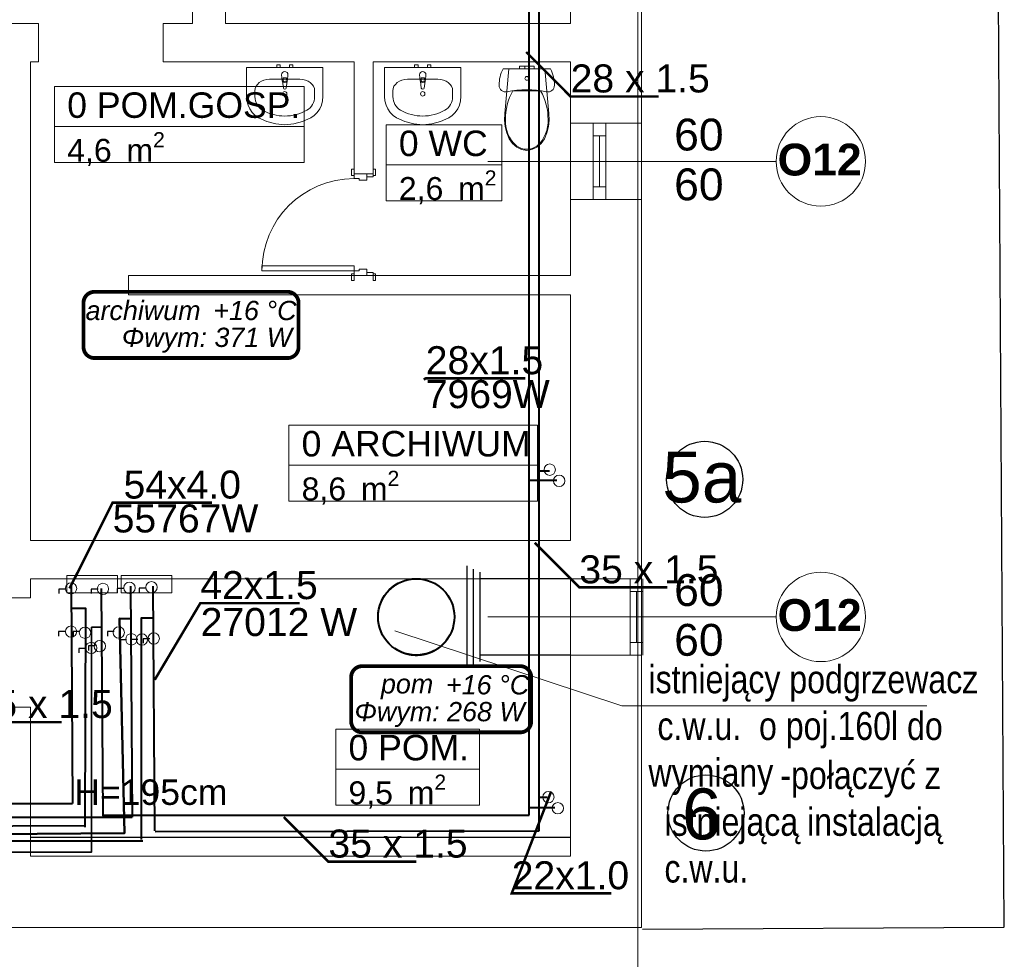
# Model space of a CAD drawing. Header units: millimetres. Extents: x 2801 to 11405, y 932 to 4606.
# Tile 5 of 8: x 6205 to 6979, y 1785 to 2523. Entities that reach past the tile are written whole.
import ezdxf
from ezdxf.lldxf.tags import DXFTag

# ---------------------------------------------------------------- set-up
doc = ezdxf.new("R2010")
doc.units = ezdxf.units.MM
doc.linetypes.add('ACAD_ISO05W100', pattern=[33, 24, -3, 0, -3, 0, -3])
for name, color, linetype in [('2D - Ogólne', 7, 'Continuous'), ('Elementy modelu - Strefy', 7, 'Continuous'), ('IS_Text_Konstrukcji', 7, 'Continuous'), ('Konstrukcja - Ściany zew', 7, 'Continuous'), ('Opisy - Teksty', 7, 'Continuous'), ('Wnętrze - Umeblowanie', 7, 'Continuous')]:
    doc.layers.add(name, color=color, linetype=linetype)
doc.layers.add('ciepła woda', color=1, linetype='ACAD_ISO05W100', lineweight=40)
for name, color, linetype, true_color in [('IS_Grafika', 7, 'SOLID', 0x000000), ('IS_Opisy_działek_Therm', 7, 'SOLID', 0x000000), ('IS_Powrót', 5, 'DASH', 0x0000ff), ('IS_Rozdzielacze_Powrót', 5, 'DASH', 0x0000ff), ('IS_Rozdzielacze_Zasilanie', 1, 'SOLID', 0xff0000), ('IS_Zasilanie', 1, 'SOLID', 0xff0000)]:
    doc.layers.add(name, color=color, linetype=linetype, true_color=true_color)
doc.styles.get("Standard").update_dxf_attribs({"font": 'arial.ttf'})
doc.styles.add('STYL_AUTOMATYCZNY_1', font='arial.ttf')
doc.styles.add('STYL_AUTOMATYCZNY_2', font='arialbd.ttf')
tags = doc.linetypes.add('DASH', pattern=[15, 10, -5]).pattern_tags.tags
tags[6:7] = [DXFTag(74, 4), DXFTag(75, 0), DXFTag(340, '0'), DXFTag(46, 0.0), DXFTag(50, 0.0), DXFTag(44, 0.0), DXFTag(45, 0.0)]
tags[4:5] = [DXFTag(74, 4), DXFTag(75, 0), DXFTag(340, '0'), DXFTag(46, 0.0), DXFTag(50, 0.0), DXFTag(44, 0.0), DXFTag(45, 0.0)]
tags = doc.linetypes.add('SOLID', pattern=[10, 10, 0]).pattern_tags.tags
tags[6:7] = [DXFTag(74, 4), DXFTag(75, 0), DXFTag(340, '0'), DXFTag(46, 0.0), DXFTag(50, 0.0), DXFTag(44, 0.0), DXFTag(45, 0.0)]
tags[4:5] = [DXFTag(74, 4), DXFTag(75, 0), DXFTag(340, '0'), DXFTag(46, 0.0), DXFTag(50, 0.0), DXFTag(44, 0.0), DXFTag(45, 0.0)]
doc.dimstyles.get("Standard").update_dxf_attribs({"dimtxt": 0.18, "dimasz": 0.18, "dimexe": 0.18, "dimexo": 0.0625, "dimgap": 0.09, "dimtad": 0, "dimtih": 1, "dimtoh": 1, "dimdec": 4, "dimzin": 0, "dimdsep": 46, "dimtxsty": 'Standard', "dimcen": 0.09, "dimadec": 0, "dimazin": 0, "dimtfac": 1, "dimtdec": 4, "dimtofl": 0, "dimtmove": 0, "dimatfit": 3, "dimfxl": 1, "dimtolj": 1, "dimtzin": 0, "dimarcsym": 0})

# ---------------------------------------------------------------- blocks, each defined once
blk = doc.blocks.new('*D8')
at = {"color": 0, "lineweight": -2, "transparency": 16777216}
for p, q in [((6679.81, 4206.42), (6964.04, 4208.15)), ((6963.86, 4207.97), (6971.14, 3009.64)), ((6978.42, 1810.96), (6971.14, 3009.28)), ((6694.37, 1809.05), (6978.6, 1810.78))]:
    blk.add_line(p, q, dxfattribs=at)
at = {"color": 0, "transparency": 16777216}
for points in [[(6963.89, 4207.97), (6963.83, 4207.97), (6963.86, 4208.15)], [(6978.45, 1810.96), (6978.39, 1810.95), (6978.42, 1810.78)]]:
    blk.add_solid(points, dxfattribs=at)
at = {"layer": 'Defpoints', "color": 0, "transparency": 16777216}
for p in [(6679.75, 4206.42), (6978.42, 1810.78), (6694.31, 1809.05)]:
    blk.add_point(p, dxfattribs=at)
at = {"color": 0, "lineweight": 0, "transparency": 16777216, "insert": (6971.14, 3009.46), "char_height": 0.18, "attachment_point": 5}
blk.add_mtext('\\A1;2397.4171', dxfattribs=at)

msp = doc.modelspace()

# ---------------------------------------------------------------- linework, layer by layer
at = {"lineweight": 0}
for p, q in [((6499.64161, 2043.34267), (6678.06127, 1984.61937)), ((6678.21662, 1984.49498), (6917.8023, 1984.49498))]:
    msp.add_line(p, q, dxfattribs=at)
for points in [[(6242.02159, 2086.82069), (6281.82406, 2086.82069), (6281.82406, 2073.16936), (6242.02159, 2073.16936)], [(6284.5555, 2086.82069), (6324.35797, 2086.82069), (6324.35797, 2073.16936), (6284.5555, 2073.16936)]]:
    msp.add_lwpolyline(points, close=True, dxfattribs=at)
for centre in [(6621.41738, 2170.00174), (6628.78736, 2161.22868), (6245.24743, 2076.79638), (6291.14197, 2077.22884), (6308.46083, 2077.6613), (6270.35966, 2076.36392), (6245.24743, 2042.85433), (6256.22435, 2041.98386), (6282.70766, 2042.15796), (6267.89797, 2031.36606), (6292.63857, 2036.76201), (6301.0021, 2036.58791), (6310.23632, 2037.45838), (6261.10248, 2029.97355), (6620.37841, 1912.85104), (6627.7484, 1904.07797)]:
    msp.add_circle(centre, 4.45926, dxfattribs=at)
at = {"layer": '2D - Ogólne', "color": 7, "linetype": 'Continuous', "lineweight": 15}
for p, q in [((6799.291, 2412.10646), (6572.80037, 2412.10646)), ((6799.291, 2054.39268), (6572.80037, 2054.39268))]:
    msp.add_line(p, q, dxfattribs=at)
at = {"layer": '2D - Ogólne', "color": 7, "linetype": 'Continuous', "lineweight": 25}
for p, q in [((6556.61561, 2014.39268), (6556.61561, 2094.39268)), ((6561.61561, 2016.89268), (6561.61561, 2091.89268)), ((6566.61561, 2019.39268), (6566.61561, 2089.39268)), ((6637.61561, 2084.39268), (6566.61561, 2084.39268)), ((6637.61561, 2024.39268), (6566.61561, 2024.39268)), ((6213.51871, 1881.39268), (6637.61561, 1881.39268))]:
    msp.add_line(p, q, dxfattribs=at)
at = {"layer": '2D - Ogólne', "color": 7, "linetype": 'Continuous', "lineweight": 15}
for centre in [(6834.42053, 2412.10646), (6834.42053, 2054.39268)]:
    msp.add_circle(centre, 35.12953, dxfattribs=at)
at = {"layer": '2D - Ogólne', "color": 1, "linetype": 'Continuous', "lineweight": 40}
msp.add_circle((6516.49078, 2054.39268), 30, dxfattribs=at)
at = {"layer": 'ciepła woda', "ltscale": 10, "const_width": 1}
msp.add_lwpolyline([(6486.62422, 2054.02222), (6486.64597, 2052.8801), (6486.71118, 2051.73964), (6486.81977, 2050.60248), (6486.97156, 2049.47029), (6487.16636, 2048.34469), (6487.40386, 2047.22732), (6487.68373, 2046.11981), (6488.00556, 2045.02375), (6488.36889, 2043.94074), (6488.77318, 2042.87235), (6489.21785, 2041.82013), (6489.70226, 2040.78559), (6490.22571, 2039.77025), (6490.78743, 2038.77557), (6491.38661, 2037.803), (6492.02238, 2036.85395), (6492.69383, 2035.92978), (6493.39997, 2035.03185), (6494.13978, 2034.16145), (6494.9122, 2033.31985), (6495.71609, 2032.50827), (6496.5503, 2031.72788), (6497.41361, 2030.97981), (6498.30478, 2030.26516), (6499.22251, 2029.58495), (6500.16547, 2028.94017), (6501.13229, 2028.33175), (6502.12158, 2027.76059), (6503.13189, 2027.2275), (6504.16176, 2026.73327), (6505.20971, 2026.27859), (6506.2742, 2025.86415), (6507.3537, 2025.49053), (6508.44665, 2025.15828), (6509.55145, 2024.86788), (6510.6665, 2024.61975), (6511.79019, 2024.41425), (6512.92089, 2024.25168), (6514.05696, 2024.13227), (6515.19676, 2024.0562), (6516.33862, 2024.02358), (6517.4809, 2024.03446), (6518.62193, 2024.08881), (6519.76007, 2024.18657), (6520.89366, 2024.32758), (6522.02106, 2024.51165), (6523.14063, 2024.73851), (6524.25076, 2025.00782), (6525.34983, 2025.3192), (6526.43625, 2025.6722), (6527.50844, 2026.0663), (6528.56485, 2026.50094), (6529.60395, 2026.97548), (6530.62423, 2027.48924), (6531.62421, 2028.04146), (6532.60244, 2028.63136), (6533.55751, 2029.25807), (6534.48802, 2029.92068), (6535.39263, 2030.61824), (6536.27003, 2031.34974), (6537.11895, 2032.1141), (6537.93815, 2032.91024), (6538.72645, 2033.73698), (6539.4827, 2034.59313), (6540.2058, 2035.47746), (6540.89472, 2036.38867), (6541.54845, 2037.32545), (6542.16604, 2038.28643), (6542.74659, 2039.27024), (6543.28927, 2040.27543), (6543.79329, 2041.30055), (6544.25792, 2042.34412), (6544.68248, 2043.40462), (6545.06636, 2044.48052), (6545.409, 2045.57025), (6545.7099, 2046.67223), (6545.96864, 2047.78487), (6546.18483, 2048.90656), (6546.35815, 2050.03566), (6546.48837, 2051.17054), (6546.57528, 2052.30956), (6546.61877, 2053.45106), (6546.61877, 2054.59339), (6546.57528, 2055.73489), (6546.48837, 2056.87391), (6546.35815, 2058.00879), (6546.18483, 2059.13789), (6545.96864, 2060.25958), (6545.7099, 2061.37222), (6545.409, 2062.4742), (6545.06636, 2063.56393), (6544.68248, 2064.63983), (6544.25792, 2065.70033), (6543.79329, 2066.7439), (6543.28927, 2067.76902), (6542.74659, 2068.77421), (6542.16604, 2069.75802), (6541.54845, 2070.719), (6540.89472, 2071.65578), (6540.2058, 2072.56699), (6539.4827, 2073.45132), (6538.72645, 2074.30747), (6537.93815, 2075.13421), (6537.11895, 2075.93035), (6536.27003, 2076.69471), (6535.39263, 2077.42621), (6534.48802, 2078.12377), (6533.55751, 2078.78638), (6532.60244, 2079.41309), (6531.62421, 2080.00299), (6530.62423, 2080.55521), (6529.60395, 2081.06897), (6528.56485, 2081.54351), (6527.50844, 2081.97815), (6526.43625, 2082.37225), (6525.34983, 2082.72525), (6524.25076, 2083.03663), (6523.14063, 2083.30594), (6522.02106, 2083.5328), (6520.89366, 2083.71687), (6519.76007, 2083.85788), (6518.62193, 2083.95564), (6517.4809, 2084.00999), (6516.33862, 2084.02087), (6515.19676, 2083.98825), (6514.05696, 2083.91218), (6512.92089, 2083.79277), (6511.79019, 2083.6302), (6510.6665, 2083.4247), (6509.55145, 2083.17657), (6508.44665, 2082.88617), (6507.3537, 2082.55392), (6506.2742, 2082.1803), (6505.20971, 2081.76586), (6504.16176, 2081.31118), (6503.13189, 2080.81695), (6502.12158, 2080.28386), (6501.13229, 2079.7127), (6500.16547, 2079.10428), (6499.22251, 2078.4595), (6498.30478, 2077.77929), (6497.41361, 2077.06464), (6496.5503, 2076.31657), (6495.71609, 2075.53618), (6494.9122, 2074.7246), (6494.13978, 2073.883), (6493.39997, 2073.0126), (6492.69383, 2072.11467), (6492.02238, 2071.1905), (6491.38661, 2070.24145), (6490.78743, 2069.26888), (6490.22571, 2068.2742), (6489.70226, 2067.25886), (6489.21785, 2066.22432), (6488.77318, 2065.1721), (6488.36889, 2064.10371), (6488.00556, 2063.0207), (6487.68373, 2061.92464), (6487.40386, 2060.81713), (6487.16636, 2059.69976), (6486.97156, 2058.57416), (6486.81977, 2057.44197), (6486.71118, 2056.30481), (6486.64597, 2055.16435), (6486.62422, 2054.02222)], dxfattribs=at)
at = {"layer": 'Elementy modelu - Strefy', "color": 7, "linetype": 'Continuous', "lineweight": 13}
for p, q in [((6232.2456, 2470.86517), (6428.5626, 2470.86517)), ((6232.2456, 2439.43657), (6232.2456, 2470.86517)), ((6428.5626, 2470.86517), (6428.5626, 2439.43657)), ((6428.5626, 2439.43657), (6232.2456, 2439.43657)), ((6232.2456, 2439.43657), (6428.5626, 2439.43657)), ((6232.2456, 2411.15077), (6232.2456, 2439.43657)), ((6428.5626, 2439.43657), (6428.5626, 2411.15077)), ((6492.84702, 2440.854), (6583.64662, 2440.854)), ((6492.84702, 2409.4254), (6492.84702, 2440.854)), ((6583.64662, 2440.854), (6583.64662, 2409.4254)), ((6428.5626, 2411.15077), (6232.2456, 2411.15077)), ((6583.64662, 2409.4254), (6492.84702, 2409.4254)), ((6492.84702, 2409.4254), (6583.64662, 2409.4254)), ((6492.84702, 2381.1396), (6492.84702, 2409.4254)), ((6583.64662, 2409.4254), (6583.64662, 2381.1396)), ((6583.64662, 2381.1396), (6492.84702, 2381.1396)), ((6416.44144, 2204.94801), (6611.68744, 2204.94801)), ((6416.44144, 2173.51941), (6416.44144, 2204.94801)), ((6611.68744, 2204.94801), (6611.68744, 2173.51941)), ((6611.68744, 2173.51941), (6416.44144, 2173.51941)), ((6416.44144, 2173.51941), (6611.68744, 2173.51941)), ((6416.44144, 2145.23361), (6416.44144, 2173.51941)), ((6611.68744, 2173.51941), (6611.68744, 2145.23361)), ((6611.68744, 2145.23361), (6416.44144, 2145.23361)), ((6453.27078, 1966.29144), (6566.24408, 1966.29144)), ((6453.27078, 1934.86284), (6453.27078, 1966.29144)), ((6566.24408, 1966.29144), (6566.24408, 1934.86284)), ((6566.24408, 1934.86284), (6453.27078, 1934.86284)), ((6453.27078, 1934.86284), (6566.24408, 1934.86284)), ((6453.27078, 1906.57704), (6453.27078, 1934.86284)), ((6566.24408, 1934.86284), (6566.24408, 1906.57704)), ((6566.24408, 1906.57704), (6453.27078, 1906.57704))]:
    msp.add_line(p, q, dxfattribs=at)
at = {"layer": 'IS_Grafika'}
for centre in [(6743.15862, 2162.40124), (6744.17525, 1900.37491)]:
    msp.add_circle(centre, 29.88934, dxfattribs=at)
at = {"layer": 'IS_Opisy_działek_Therm', "ltscale": 10, "const_width": 2}
for points in [[(6602.83845, 2498.05131), (6637.83845, 2463.05131), (6706.98845, 2463.05131)], [(6522.40881, 2240.75879), (6524.00742, 2241.77336), (6602.15742, 2241.77336)], [(6244.0909, 2076.69222), (6277.97332, 2144.13834), (6356.12332, 2144.13834)], [(6609.66852, 2112.54114), (6644.66852, 2077.54114), (6713.81852, 2077.54114)], [(6311.01473, 2004.97097), (6346.82571, 2065.14799), (6424.97571, 2065.14799)], [(6192.81652, 1891.67552), (6168.70984, 1971.75156), (6237.85984, 1971.75156)], [(6622.49684, 1917.28239), (6591.5491, 1837.28364), (6669.6991, 1837.28364)], [(6412.49424, 1897.1835), (6447.49424, 1862.1835), (6516.64424, 1862.1835)]]:
    msp.add_lwpolyline(points, dxfattribs=at)
at = {"layer": 'IS_Powrót', "lineweight": 40, "ltscale": 10}
for p, q in [((6245.41197, 2079.271), (6246.40639, 1907.77822)), ((6268.8105, 2076.74261), (6270.28437, 1898.05192)), ((5760.88141, 1907.74852), (6246.40639, 1907.77822))]:
    msp.add_line(p, q, dxfattribs=at)
at = {"layer": 'IS_Powrót', "lineweight": 40}
for points in [[(5747.50929, 2483.68652), (5745.09561, 1888.18843), (6256.44872, 1890.44635)], [(6245.66451, 2061.22312), (6256.51578, 2061.13407), (6256.20543, 1889.31739)]]:
    msp.add_lwpolyline(points, dxfattribs=at)
at = {"layer": 'IS_Powrót', "lineweight": 35}
msp.add_lwpolyline([(6269.01173, 2046.21936), (6261.45113, 2046.27302), (6261.45113, 1869.69561), (5743.70242, 1869.69561)], dxfattribs=at)
at = {"layer": 'IS_Rozdzielacze_Powrót', "lineweight": 40, "ltscale": 10}
for p, q in [((6605.26902, 1898.77537), (6605.26902, 3883.42567)), ((6626.93532, 2161.62567), (6605.43532, 2161.62567)), ((6625.28532, 1904.42567), (6605.63532, 1904.42567)), ((6270.07564, 1898.75487), (6605.26902, 1898.77537))]:
    msp.add_line(p, q, dxfattribs=at)
at = {"layer": 'IS_Rozdzielacze_Zasilanie', "lineweight": 40}
for p, q in [((6613.01902, 1886.32368), (6613.01902, 3890.47567)), ((6621.33532, 2168.82567), (6612.98532, 2168.82567)), ((6291.96246, 2078.41725), (6293.2317, 1897.09262)), ((6309.50813, 2078.41725), (6310.79125, 1886.44017)), ((6619.38532, 1912.47567), (6613.48532, 1912.47567)), ((5752.38456, 1897.06273), (6293.2317, 1897.09262)), ((6311.35788, 1885.93635), (6613.01902, 1886.37575))]:
    msp.add_line(p, q, dxfattribs=at)
at = {"layer": 'IS_Text_Konstrukcji', "color": 18, "linetype": 'SOLID', "ltscale": 10, "true_color": 0x000000, "const_width": 3}
for points in [[(6263.71576, 2257.65593), (6415.38242, 2257.65593, 0.414214), (6424.04909, 2266.3226), (6424.04909, 2300.98927, 0.414214), (6415.38242, 2309.65593), (6263.71576, 2309.65593, 0.414214), (6255.04909, 2300.98927), (6255.04909, 2266.3226, 0.414214), (6263.71576, 2257.65593)], [(6474.03371, 1963.70326), (6598.20038, 1963.70326, 0.414214), (6606.86705, 1972.36993), (6606.86705, 2007.0366, 0.414214), (6598.20038, 2015.70326), (6474.03371, 2015.70326, 0.414214), (6465.36705, 2007.0366), (6465.36705, 1972.36993, 0.414214), (6474.03371, 1963.70326)]]:
    msp.add_lwpolyline(points, format="xyb", dxfattribs=at)
at = {"layer": 'IS_Zasilanie', "lineweight": 40, "ltscale": 10}
msp.add_line((6301.77436, 1878.37609), (5739.58891, 1878.02609), dxfattribs=at)
at = {"layer": 'IS_Zasilanie', "color": 18, "lineweight": 25, "true_color": 0x000000}
for points in [[(6241.13049, 2076.19946), (6235.73751, 2076.19946), (6235.73751, 2072.6532)], [(6266.45047, 2076.19946), (6261.05749, 2076.19946), (6261.05749, 2072.6532)], [(6286.88125, 2076.7227), (6281.48827, 2076.7227), (6281.48827, 2073.17644)], [(6304.16878, 2077.0716), (6298.7758, 2077.0716), (6298.7758, 2073.52534)], [(6240.81766, 2042.87747), (6235.42468, 2042.87747), (6235.42468, 2039.33121)], [(6252.28142, 2042.87747), (6246.88844, 2042.87747), (6246.88844, 2039.33121)], [(6279.24961, 2042.87747), (6273.85662, 2042.87747), (6273.85662, 2039.33121)], [(6288.85727, 2036.44221), (6283.46428, 2036.44221), (6283.46428, 2032.89595)], [(6297.70111, 2036.5512), (6292.30812, 2036.5512), (6292.30812, 2033.00494)], [(6307.19993, 2037.2056), (6301.80695, 2037.2056), (6301.80695, 2033.65934)], [(6256.75809, 2029.67951), (6251.3651, 2029.67951), (6251.3651, 2026.13325)], [(6264.29132, 2031.53397), (6258.89834, 2031.53397), (6258.89834, 2027.9877)]]:
    msp.add_lwpolyline(points, dxfattribs=at)
at = {"layer": 'IS_Zasilanie', "lineweight": 50}
msp.add_lwpolyline([(5738.06969, 1880.2697), (6287.20246, 1884.42042), (6283.27458, 2053.04791), (6292.01681, 2052.97109)], dxfattribs=at)
at = {"layer": 'IS_Zasilanie', "lineweight": 40}
msp.add_lwpolyline([(6309.76119, 2053.42612), (6300.44355, 2053.42612), (6300.44355, 1879.66402)], dxfattribs=at)
at = {"layer": 'Konstrukcja - Ściany zew', "linetype": 'Continuous', "lineweight": 0}
for p, q in [((6219.61561, 2520.39268), (6219.61561, 2490.39268)), ((6219.61561, 2520.39268), (6219.61561, 2490.39268)), ((6317.61561, 2520.39268), (6317.61561, 2490.39268)), ((6317.61561, 2520.39268), (6317.61561, 2490.39268)), ((6637.61561, 2442.10646), (6655.61561, 2442.10646)), ((6637.61561, 2382.10646), (6637.61561, 2442.10646)), ((6637.61561, 2442.10646), (6655.61561, 2442.10646)), ((6655.61561, 2442.10646), (6665.61561, 2442.10646)), ((6655.61561, 2432.10646), (6655.61561, 2442.10646)), ((6655.61561, 2442.10646), (6665.61561, 2442.10646)), ((6655.61561, 2442.10646), (6665.61561, 2442.10646)), ((6665.61561, 2442.10646), (6693.61561, 2442.10646)), ((6665.61561, 2442.10646), (6665.61561, 2432.10646)), ((6665.61561, 2442.10646), (6693.61561, 2442.10646)), ((6693.61561, 2382.10646), (6693.61561, 2442.10646)), ((6665.61561, 2432.10646), (6655.61561, 2432.10646)), ((6655.61561, 2392.10646), (6655.61561, 2432.10646)), ((6660.61561, 2392.10646), (6660.61561, 2432.10646)), ((6665.61561, 2432.10646), (6665.61561, 2392.10646)), ((6467.61561, 2406.09268), (6465.71561, 2406.09268)), ((6465.71561, 2406.09268), (6465.71561, 2401.09268)), ((6465.71561, 2401.09268), (6467.61561, 2401.09268)), ((6467.61561, 2402.39268), (6467.61561, 2406.09268)), ((6467.61561, 2401.09268), (6467.61561, 2406.09268)), ((6467.61561, 2402.39268), (6467.61561, 2406.09268)), ((6467.61561, 2402.39268), (6467.61561, 2406.09268)), ((6467.61561, 2402.39268), (6477.61561, 2402.39268)), ((6467.61561, 2398.59268), (6467.61561, 2402.39268)), ((6467.61561, 2402.39268), (6477.61561, 2402.39268)), ((6467.61561, 2402.39268), (6477.61561, 2402.39268)), ((6467.61561, 2402.39268), (6477.61561, 2402.39268)), ((6471.61561, 2398.59268), (6467.61561, 2398.59268)), ((6471.61561, 2397.39268), (6471.61561, 2398.59268)), ((6477.61561, 2402.39268), (6482.61561, 2402.39268)), ((6482.61561, 2402.39268), (6477.61561, 2402.39268)), ((6477.61561, 2402.39268), (6477.61561, 2399.89268)), ((6477.61561, 2402.39268), (6477.61561, 2397.39268)), ((6477.61561, 2402.39268), (6482.61561, 2402.39268)), ((6477.61561, 2402.39268), (6482.61561, 2402.39268)), ((6477.61561, 2399.89268), (6482.61561, 2399.89268)), ((6482.61561, 2402.39268), (6482.61561, 2406.09268)), ((6484.51561, 2406.09268), (6482.61561, 2406.09268)), ((6482.61561, 2406.09268), (6482.61561, 2401.09268)), ((6482.61561, 2402.39268), (6482.61561, 2406.09268)), ((6482.61561, 2402.39268), (6482.61561, 2406.09268)), ((6482.61561, 2399.89268), (6482.61561, 2402.39268)), ((6482.61561, 2401.09268), (6484.51561, 2401.09268)), ((6484.51561, 2401.09268), (6484.51561, 2406.09268)), ((6477.61561, 2397.39268), (6471.61561, 2397.39268)), ((6655.61561, 2382.10646), (6655.61561, 2392.10646)), ((6655.61561, 2392.10646), (6665.61561, 2392.10646)), ((6665.61561, 2392.10646), (6665.61561, 2382.10646)), ((6637.61561, 2382.10646), (6655.61561, 2382.10646)), ((6637.61561, 2382.10646), (6655.61561, 2382.10646)), ((6655.61561, 2382.10646), (6665.61561, 2382.10646)), ((6655.61561, 2382.10646), (6665.61561, 2382.10646)), ((6655.61561, 2382.10646), (6665.61561, 2382.10646)), ((6665.61561, 2382.10646), (6693.61561, 2382.10646)), ((6665.61561, 2382.10646), (6693.61561, 2382.10646)), ((6467.61561, 2330.19268), (6395.21561, 2330.19268)), ((6395.21561, 2330.19268), (6395.21561, 2326.19268)), ((6467.61561, 2326.19268), (6467.61561, 2330.19268)), ((6395.21561, 2326.19268), (6467.61561, 2326.19268)), ((6465.71561, 2323.69268), (6465.71561, 2318.69268)), ((6467.61561, 2323.69268), (6465.71561, 2323.69268)), ((6467.61561, 2322.39268), (6467.61561, 2326.19268)), ((6467.61561, 2326.19268), (6471.61561, 2326.19268)), ((6467.61561, 2318.69268), (6467.61561, 2323.69268)), ((6467.61561, 2322.39268), (6467.61561, 2318.69268)), ((6467.61561, 2322.39268), (6477.61561, 2322.39268)), ((6477.61561, 2322.39268), (6467.61561, 2322.39268)), ((6467.61561, 2322.39268), (6477.61561, 2322.39268)), ((6467.61561, 2322.39268), (6477.61561, 2322.39268)), ((6467.61561, 2322.39268), (6467.61561, 2318.69268)), ((6467.61561, 2322.39268), (6467.61561, 2318.69268)), ((6471.61561, 2326.19268), (6471.61561, 2327.39268)), ((6471.61561, 2327.39268), (6477.61561, 2327.39268)), ((6477.61561, 2327.39268), (6477.61561, 2322.39268)), ((6482.61561, 2324.89268), (6477.61561, 2324.89268)), ((6477.61561, 2324.89268), (6477.61561, 2322.39268)), ((6477.61561, 2322.39268), (6482.61561, 2322.39268)), ((6477.61561, 2322.39268), (6482.61561, 2322.39268)), ((6477.61561, 2322.39268), (6482.61561, 2322.39268)), ((6477.61561, 2322.39268), (6482.61561, 2322.39268)), ((6482.61561, 2322.39268), (6482.61561, 2324.89268)), ((6482.61561, 2323.69268), (6482.61561, 2318.69268)), ((6484.51561, 2323.69268), (6482.61561, 2323.69268)), ((6482.61561, 2322.39268), (6482.61561, 2318.69268)), ((6482.61561, 2322.39268), (6482.61561, 2318.69268)), ((6482.61561, 2322.39268), (6482.61561, 2318.69268)), ((6484.51561, 2318.69268), (6484.51561, 2323.69268)), ((6465.71561, 2318.69268), (6467.61561, 2318.69268)), ((6482.61561, 2318.69268), (6484.51561, 2318.69268)), ((6637.61561, 2084.39268), (6684.61561, 2084.39268)), ((6637.61561, 2024.39268), (6637.61561, 2084.39268)), ((6637.61561, 2084.39268), (6684.61561, 2084.39268)), ((6684.61561, 2084.39268), (6693.61561, 2084.39268)), ((6684.61561, 2074.39268), (6684.61561, 2084.39268)), ((6684.61561, 2084.39268), (6693.61561, 2084.39268)), ((6684.61561, 2084.39268), (6693.61561, 2084.39268)), ((6693.61561, 2024.39268), (6693.61561, 2084.39268)), ((6694.61561, 2084.39268), (6694.61561, 2074.39268)), ((6694.61561, 2074.39268), (6684.61561, 2074.39268)), ((6684.61561, 2034.39268), (6684.61561, 2074.39268)), ((6689.61561, 2034.39268), (6689.61561, 2074.39268)), ((6694.61561, 2074.39268), (6694.61561, 2034.39268)), ((6183.51871, 2069.39268), (6213.51871, 2069.39268)), ((6183.51871, 2069.39268), (6213.51871, 2069.39268)), ((6684.61561, 2024.39268), (6684.61561, 2034.39268)), ((6684.61561, 2034.39268), (6694.61561, 2034.39268)), ((6694.61561, 2034.39268), (6694.61561, 2024.39268)), ((6637.61561, 2024.39268), (6684.61561, 2024.39268)), ((6637.61561, 2024.39268), (6684.61561, 2024.39268)), ((6684.61561, 2024.39268), (6693.61561, 2024.39268)), ((6684.61561, 2024.39268), (6693.61561, 2024.39268)), ((6684.61561, 2024.39268), (6693.61561, 2024.39268)), ((6183.51871, 1983.39268), (6213.51871, 1983.39268)), ((6183.51871, 1983.39268), (6213.51871, 1983.39268))]:
    msp.add_line(p, q, dxfattribs=at)
at = {"layer": 'Konstrukcja - Ściany zew', "color": 7, "linetype": 'Continuous', "lineweight": 0}
msp.add_lwpolyline([(6690.52965, 1213.62412), (6690.52965, 4200.07679)], dxfattribs=at)
at = {"layer": 'Konstrukcja - Ściany zew', "linetype": 'Continuous', "lineweight": 0}
for points in [[(6340.61561, 2714.39268), (6340.61561, 2520.39268)], [(6366.61561, 2520.39268), (6366.61561, 2714.39268)], [(6637.61561, 2707.10646), (6637.61561, 2520.39268)], [(6693.61561, 2442.10646), (6693.61561, 2707.10646)], [(6219.61561, 2520.39268), (6183.51872, 2520.39268)], [(6340.61561, 2520.39268), (6317.61561, 2520.39268)], [(6637.61561, 2520.39268), (6366.61561, 2520.39268)], [(6213.51871, 2490.39268), (6219.61561, 2490.39268)], [(6213.51871, 2114.39268), (6213.51871, 2490.39268)], [(6317.61562, 2490.39268), (6467.61561, 2490.39268)], [(6467.61561, 2490.39268), (6467.61561, 2402.39268)], [(6482.61561, 2490.39268), (6637.61561, 2490.39268)], [(6482.61561, 2402.39268), (6482.61561, 2490.39268)], [(6637.61561, 2490.39268), (6637.61561, 2442.10646)], [(6637.61561, 2382.10646), (6637.61561, 2322.39268)], [(6693.61561, 2084.39268), (6693.61561, 2382.10646)], [(6467.61561, 2322.39268), (6290.51871, 2322.39268)], [(6290.51871, 2322.39268), (6290.51871, 2307.39268)], [(6637.61561, 2322.39268), (6482.61561, 2322.39268)], [(6290.51871, 2307.39268), (6637.61561, 2307.39268)], [(6637.61561, 2307.39268), (6637.61561, 2114.39268)], [(6637.61561, 2114.39268), (6213.51871, 2114.39268)], [(6213.51871, 2069.39268), (6213.51871, 2084.39268)], [(6213.51871, 2084.39268), (6637.61561, 2084.39268)], [(6637.61561, 2024.39268), (6637.61561, 1866.39268)], [(6693.61561, 1810.39268), (6693.61561, 2024.39268)], [(6213.51871, 1866.39268), (6213.51871, 1983.39268)], [(6637.61561, 1866.39268), (6213.51871, 1866.39268)], [(5673.61561, 1810.39268), (6637.61561, 1810.39268)], [(6693.61561, 1810.39268), (6637.61561, 1810.39268)]]:
    msp.add_lwpolyline(points, dxfattribs=at)
msp.add_arc((6467.61561, 2326.19268), 72.4, 90, 180, dxfattribs=at)
at = {"layer": 'Wnętrze - Umeblowanie', "color": 6, "linetype": 'Continuous', "lineweight": 15}
for p, q in [((6599.33041, 2486.76578), (6597.66092, 2486.76578)), ((6597.66092, 2484.76578), (6597.66092, 2486.76578)), ((6599.33041, 2484.76578), (6597.66092, 2484.76578)), ((6601.76092, 2486.76578), (6599.33041, 2486.76578)), ((6601.76092, 2484.76578), (6599.33041, 2484.76578)), ((6602.22955, 2486.76578), (6601.76092, 2486.76578)), ((6601.76092, 2484.76578), (6601.76092, 2486.76578)), ((6602.22955, 2484.76578), (6601.76092, 2484.76578)), ((6603.36092, 2486.76578), (6602.22955, 2486.76578)), ((6603.36092, 2484.76578), (6602.22955, 2484.76578)), ((6604.49229, 2486.76578), (6603.36092, 2486.76578)), ((6604.49229, 2484.76578), (6603.36092, 2484.76578)), ((6604.96092, 2486.76578), (6604.49229, 2486.76578)), ((6604.96092, 2484.76578), (6604.49229, 2484.76578)), ((6604.96092, 2484.76578), (6604.96092, 2486.76578)), ((6607.39143, 2486.76578), (6604.96092, 2486.76578)), ((6607.39143, 2484.76578), (6604.96092, 2484.76578)), ((6609.06092, 2486.76578), (6607.39143, 2486.76578)), ((6609.06092, 2484.76578), (6607.39143, 2484.76578)), ((6609.06092, 2484.76578), (6609.06092, 2486.76578)), ((6401.3069, 2476.66819), (6425.07211, 2476.66819)), ((6411.82951, 2477.67715), (6411.82951, 2476.19009)), ((6414.54951, 2477.67715), (6411.82951, 2477.67715)), ((6414.54951, 2476.19009), (6414.54951, 2477.67715)), ((6509.73531, 2476.66819), (6533.50053, 2476.66819)), ((6520.25792, 2477.67715), (6520.25792, 2476.19009)), ((6522.97792, 2477.67715), (6520.25792, 2477.67715)), ((6522.97792, 2476.19009), (6522.97792, 2477.67715)), ((6389.71125, 2467.57274), (6389.71125, 2462.99092)), ((6436.66777, 2467.57274), (6436.66777, 2462.99092)), ((6498.13966, 2467.57274), (6498.13966, 2462.99092)), ((6545.09618, 2467.57274), (6545.09618, 2462.99092)), ((6592.46673, 2467.46138), (6603.36092, 2467.46146)), ((6603.36092, 2467.46146), (6614.25506, 2467.46146))]:
    msp.add_line(p, q, dxfattribs=at)
for points in [[(6443.18951, 2485.90001), (6443.18951, 2462.99092), (6442.90002, 2459.61872), (6442.04082, 2456.35429), (6440.63936, 2453.30197), (6438.74043, 2450.55932), (6436.40473, 2448.21398), (6433.7069, 2446.34092), (6427.18771, 2443.34679), (6420.28565, 2441.51691), (6413.18951, 2440.90134), (6406.09336, 2441.51691), (6399.1913, 2443.34679), (6392.67211, 2446.34092), (6389.97429, 2448.21398), (6387.63858, 2450.55932), (6385.73965, 2453.30197), (6384.33819, 2456.35429), (6383.47899, 2459.61872), (6383.18951, 2462.99092), (6383.18951, 2485.90001)], [(6409.53951, 2485.90001), (6406.83951, 2485.90001), (6406.83951, 2487.90001), (6409.53951, 2487.90001)], [(6419.53951, 2485.90001), (6416.83951, 2485.90001), (6416.83951, 2487.90001), (6419.53951, 2487.90001)], [(6551.61792, 2485.90001), (6551.61792, 2462.99092), (6551.32844, 2459.61872), (6550.46924, 2456.35429), (6549.06777, 2453.30197), (6547.16885, 2450.55932), (6544.83314, 2448.21398), (6542.13531, 2446.34092), (6535.61613, 2443.34679), (6528.71407, 2441.51691), (6521.61792, 2440.90134), (6514.52178, 2441.51691), (6507.61972, 2443.34679), (6501.10053, 2446.34092), (6498.4027, 2448.21398), (6496.067, 2450.55932), (6494.16807, 2453.30197), (6492.76661, 2456.35429), (6491.90741, 2459.61872), (6491.61792, 2462.99092), (6491.61792, 2485.90001)], [(6517.96792, 2485.90001), (6515.26792, 2485.90001), (6515.26792, 2487.90001), (6517.96792, 2487.90001)], [(6527.96792, 2485.90001), (6525.26792, 2485.90001), (6525.26792, 2487.90001), (6527.96792, 2487.90001)], [(6622.03775, 2484.76578), (6622.74786, 2483.25831), (6623.3683, 2481.71181), (6623.89696, 2480.13158), (6624.33199, 2478.52308), (6624.67191, 2476.89184), (6624.91555, 2475.24348), (6625.06206, 2473.58367), (6625.11095, 2471.91813), (6624.98266, 2470.76469), (6624.60415, 2469.66757), (6623.99389, 2468.68032), (6623.18168, 2467.85114), (6622.20716, 2467.2205), (6621.11791, 2466.81919), (6619.96709, 2466.66679), (6618.81089, 2466.77076), (6614.98246, 2467.44893), (6611.12486, 2467.93456), (6607.24777, 2468.22642), (6603.36092, 2468.32379), (6599.47407, 2468.22642), (6595.59698, 2467.93456), (6591.73938, 2467.44893), (6587.91095, 2466.77076), (6586.75475, 2466.66679), (6585.60393, 2466.81919), (6584.51468, 2467.2205), (6583.54016, 2467.85114), (6582.72795, 2468.68032), (6582.11769, 2469.66757), (6581.73918, 2470.76469), (6581.61089, 2471.91813), (6581.65978, 2473.58367), (6581.80629, 2475.24348), (6582.04993, 2476.89184), (6582.38985, 2478.52308), (6582.82488, 2480.13158), (6583.35353, 2481.71181), (6583.97398, 2483.25831), (6584.68409, 2484.76578)], [(6620.30328, 2439.42324), (6619.06277, 2434.44857), (6617.16068, 2429.75477), (6614.6009, 2426.03521), (6611.29662, 2423.1834), (6607.46577, 2421.38742), (6603.36092, 2420.76572), (6599.25607, 2421.38742), (6595.42522, 2423.1834), (6592.12094, 2426.03521), (6589.56116, 2429.75477), (6587.65907, 2434.44857), (6586.41856, 2439.42324), (6585.86978, 2444.55782), (6586.02609, 2449.72748), (6589.26344, 2484.76578), (6617.4584, 2484.76578), (6620.69575, 2449.72748), (6620.85206, 2444.55782)]]:
    msp.add_lwpolyline(points, close=True, dxfattribs=at)
for points in [[(6415.68951, 2480.16819), (6415.28951, 2475.97291, -0.121019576), (6414.96248, 2475.02157), (6414.29951, 2469.72819, -0.88256628), (6412.07951, 2469.72819), (6411.41653, 2475.02157, -0.121019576), (6411.08951, 2475.97291), (6410.68951, 2480.16819, -1)], [(6524.11792, 2480.16819), (6523.71792, 2475.97291, -0.121019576), (6523.3909, 2475.02157), (6522.72792, 2469.72819, -0.88256628), (6520.50792, 2469.72819), (6519.84495, 2475.02157, -0.121019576), (6519.51792, 2475.97291), (6519.11792, 2480.16819, -1)]]:
    msp.add_lwpolyline(points, format="xyb", close=True, dxfattribs=at)
for centre in [(6413.18951, 2465.18651), (6521.61792, 2465.18651)]:
    msp.add_circle(centre, 1.75, dxfattribs=at)
for centre, radius, start, end in [((6413.18951, 2476.19009), 1.36, 180, 0), ((6521.61792, 2476.19009), 1.36, 180, 0), ((6413.18951, 2476.1629), 2.10858, 212.77102538, 327.22897462), ((6521.61792, 2476.1629), 2.10858, 212.77102538, 327.22897462)]:
    msp.add_arc(centre, radius, start, end, dxfattribs=at)
for centre, major_axis, ratio, start_param, end_param in [((6401.31994, 2467.57274), (11.60659, 0), 0.783645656, 1.570796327, 3.141592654), ((6425.05907, 2467.57274), (11.60659, 0), 0.783645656, 0, 1.570796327), ((6509.74836, 2467.57274), (11.60659, 0), 0.783645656, 1.570796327, 3.141592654), ((6533.48749, 2467.57274), (11.60659, 0), 0.783645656, 0, 1.570796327), ((6401.30429, 2462.99092), (0, 12.12), 0.956521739, 1.570796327, 2.644617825), ((6425.07472, 2462.99092), (0, 12.12), 0.956521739, 3.638567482, 4.71238898), ((6509.73271, 2462.99092), (0, 12.12), 0.956521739, 1.570796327, 2.644617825), ((6533.50314, 2462.99092), (0, 12.12), 0.956521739, 3.638567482, 4.71238898), ((6629.17047, 2445.97209), (0, 42.55156), 0.999376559, 1.041393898, 1.594414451), ((6577.55137, 2445.97209), (0, 42.55156), 0.999376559, 4.688773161, 5.241793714), ((6413.18951, 2485.90001), (0, 38.18182), 0.956521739, 2.644617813, 3.638567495), ((6521.61792, 2485.90001), (0, 38.18182), 0.956521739, 2.644617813, 3.638567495), ((6612.30697, 2443.53543), (0, 25.70558), 0.999376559, 1.515068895, 2.415657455), ((6594.41487, 2443.53543), (0, 25.70559), 0.999376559, 3.86753165, 4.76812021), ((6603.4421, 2435.48995), (0, 13.86051), 0.999376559, 2.509088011, 3.135731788), ((6603.27964, 2435.49026), (0, 13.86081), 0.999376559, 3.147453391, 3.774097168)]:
    msp.add_ellipse(centre, major_axis=major_axis, ratio=ratio, start_param=start_param, end_param=end_param, dxfattribs=at)
msp.add_ellipse((6603.36092, 2477.26785), major_axis=(1.5, 0), ratio=0.999723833, dxfattribs=at)

# ---------------------------------------------------------------- texts
at = {"lineweight": 0, "char_height": 22, "attachment_point": 1}
for s, width, insert in [('\\pt2420;{\\fArial Narrow|b0|i0|c238|p34;istniejący podgrzewacz  c.w.u.  o poj.160l do wymiany}', 263.5303808, (6699.02017, 2016.41202)), ('{\\fArial Narrow|b0|i0|c238|p34;             -połączyć z  \\Pistniejącą instalacją c.w.u.}', 257.611993, (6711.55864, 1941.14019))]:
    msp.add_mtext_dynamic_manual_height_columns(s, width=width, gutter_width=0.1, heights=[0], dxfattribs=dict(at, insert=insert))
at = {"layer": 'Elementy modelu - Strefy', "color": 7, "linetype": 'Continuous', "lineweight": 13, "attachment_point": 1, "style": 'STYL_AUTOMATYCZNY_1'}
for s, insert, char_height in [('\\A1;{\\pql;\\pt0,100;\\fArial|b0|i0|c238|p0;\\W1.000000;0 POM.GOSP.\\fArial|b0|i0|c238|p0;\\W1.000000;\\A1{\\H.66x;\\S^  ;}\\fArial|b0|i0|c238|p0;\\W1.000000;\\fArial|b0|i0|c238|p0;\\W1.000000;\\A1{\\H.66x;\\S^  ;}}', (6242.2456, 2466.29374), 20), ('\\A1;{\\pql;\\pt0,100;\\fArial|b0|i0|c238|p0;\\W1.000000;0 WC\\fArial|b0|i0|c238|p0;\\W1.000000;\\A1{\\H.66x;\\S^  ;}\\fArial|b0|i0|c238|p0;\\W1.000000;\\fArial|b0|i0|c238|p0;\\W1.000000;\\A1{\\H.66x;\\S^  ;}}', (6502.84702, 2436.28257), 20), ('\\A1;{\\pql;\\pt0,100;\\fArial|b0|i0|c238|p0;\\W1.000000;4,6\\fArial|b0|i0|c238|p0;\\W1.000000;\\A1{\\H.66x;\\S^  ;}\\fArial|b0|i0|c238|p0;\\W1.000000; m\\fArial|b0|i0|c238|p0;\\W1.000000;\\A1{\\H.66x;\\S2^  ;}}', (6242.2456, 2435.06514), 18), ('\\A1;{\\pql;\\pt0,100;\\fArial|b0|i0|c238|p0;\\W1.000000;2,6\\fArial|b0|i0|c238|p0;\\W1.000000;\\A1{\\H.66x;\\S^  ;}\\fArial|b0|i0|c238|p0;\\W1.000000; m\\fArial|b0|i0|c238|p0;\\W1.000000;\\A1{\\H.66x;\\S2^  ;}}', (6502.84702, 2405.05397), 18), ('\\A1;{\\pql;\\pt0,100;\\fArial|b0|i0|c238|p0;\\W1.000000;0 ARCHIWUM\\fArial|b0|i0|c238|p0;\\W1.000000;\\A1{\\H.66x;\\S^  ;}\\fArial|b0|i0|c238|p0;\\W1.000000;\\fArial|b0|i0|c238|p0;\\W1.000000;\\A1{\\H.66x;\\S^  ;}}', (6426.44144, 2200.37658), 20), ('\\A1;{\\pql;\\pt0,100;\\fArial|b0|i0|c238|p0;\\W1.000000;8,6\\fArial|b0|i0|c238|p0;\\W1.000000;\\A1{\\H.66x;\\S^  ;}\\fArial|b0|i0|c238|p0;\\W1.000000; m\\fArial|b0|i0|c238|p0;\\W1.000000;\\A1{\\H.66x;\\S2^  ;}}', (6426.44144, 2169.14798), 18), ('\\A1;{\\pql;\\pt0,100;\\fArial|b0|i0|c238|p0;\\W1.000000;0 POM.\\fArial|b0|i0|c238|p0;\\W1.000000;\\A1{\\H.66x;\\S^  ;}\\fArial|b0|i0|c238|p0;\\W1.000000;\\fArial|b0|i0|c238|p0;\\W1.000000;\\A1{\\H.66x;\\S^  ;}}', (6463.27078, 1961.72001), 20), ('\\A1;{\\pql;\\pt0,100;\\fArial|b0|i0|c238|p0;\\W1.000000;9,5\\fArial|b0|i0|c238|p0;\\W1.000000;\\A1{\\H.66x;\\S^  ;}\\fArial|b0|i0|c238|p0;\\W1.000000; m\\fArial|b0|i0|c238|p0;\\W1.000000;\\A1{\\H.66x;\\S2^  ;}}', (6463.27078, 1930.49141), 18)]:
    msp.add_mtext(s, dxfattribs=dict(at, insert=insert, char_height=char_height))
at = {"layer": 'IS_Grafika', "char_height": 40, "attachment_point": 2}
for s, insert in [('{\\fArial|b0|i0|c238|p34;5a}', (6740.86532, 2184.24567)), ('{\\fArial|b0|i0|c238|p34;6}', (6740.86532, 1919.64567))]:
    msp.add_mtext(s, dxfattribs=dict(at, insert=insert))
at = {"layer": 'IS_Opisy_działek_Therm', "ltscale": 10, "char_height": 22}
for s, insert, attachment_point in [('28 x 1.5', (6637.83845, 2465.93131), 7), ('{\\fArial|b0|i0|c238|p34;28x1.5}', (6524.00742, 2244.65336), 7), ('{\\fArial|b0|i0|c238|p34;7969W}', (6524.00742, 2240.33336), 1), ('{\\fArial|b0|i0|c238|p34; 54x4.0}', (6277.97332, 2147.01834), 7), ('{\\fArial|b0|i0|c238|p34;55767W}', (6277.97332, 2142.69834), 1), ('35 x 1.5', (6644.66852, 2080.42114), 7), ('42x1.5', (6346.82571, 2068.02799), 7), ('27012 W', (6347.10239, 2061.36782), 1), ('35 x 1.5', (6168.70984, 1974.63156), 7), ('35 x 1.5', (6447.49424, 1865.0635), 7), ('22x1.0', (6591.5491, 1840.16364), 7)]:
    msp.add_mtext(s, dxfattribs=dict(at, insert=insert, attachment_point=attachment_point))
at = {"layer": 'IS_Text_Konstrukcji', "color": 18, "linetype": 'SOLID', "ltscale": 10, "true_color": 0x000000, "char_height": 15.12}
for s, insert, attachment_point in [('\\fArial|b0|i1;archiwum', (6347.04909, 2287.25593), 9), ('{\\fArial|b0|i1|c238|p34;+16 °C}', (6357.04909, 2287.25593), 7), ('{\\fArial|b0|i1|c238|p34;Φwym: 371 W}', (6352.04909, 2281.49593), 2), ('{\\fArial|b0|i1|c238|p34;+16 °C}', (6539.86705, 1993.30326), 7), ('\\fArial|b0|i1;pom', (6529.86705, 1989.70326), 9), ('{\\fArial|b0|i1|c238|p34;Φwym: 268 W}', (6534.86705, 1987.54326), 2)]:
    msp.add_mtext(s, dxfattribs=dict(at, insert=insert, attachment_point=attachment_point))
at = {"layer": 'Opisy - Teksty', "color": 7, "linetype": 'Continuous', "lineweight": 15, "char_height": 25, "attachment_point": 2, "line_spacing_factor": 0.938208, "style": 'STYL_AUTOMATYCZNY_1'}
for insert in [(6738.5904, 2445.67793), (6738.5904, 2087.96415)]:
    msp.add_mtext('\\A1;{\\pqc;\\fArial|b0|i0|c238|p0;\\W1.000000;6\\fArial|b0|i0|c238|p0;\\W1.000000;0\\P\\pqc;\\fArial|b0|i0|c238|p0;\\W1.000000;60}', dxfattribs=dict(at, insert=insert))
at = {"layer": 'Opisy - Teksty', "color": 7, "linetype": 'Continuous', "lineweight": 15, "attachment_point": 2}
for s, insert, char_height, style in [('\\A1;{\\pqc;\\fArial|b1|i0|c238|p0;\\W1.000000;O1\\fArial|b1|i0|c238|p0;\\W1.000000;2}', (6833.47467, 2426.03507), 25, 'STYL_AUTOMATYCZNY_2'), ('\\A1;{\\pqc;\\fArial|b1|i0|c238|p0;\\W1.000000;O1\\fArial|b1|i0|c238|p0;\\W1.000000;2}', (6833.47467, 2068.3213), 25, 'STYL_AUTOMATYCZNY_2'), ('\\A1;{\\pqc;\\fArial|b0|i0|c238|p0;\\W1.000000;H=19\\fArial|b0|i0|c238|p0;\\W1.000000;5\\fArial|b0|i0|c238|p0;\\W1.000000;cm}', (6307.96467, 1926.74788), 20, 'STYL_AUTOMATYCZNY_1')]:
    msp.add_mtext(s, dxfattribs=dict(at, insert=insert, char_height=char_height, style=style))

# ---------------------------------------------------------------- dimensions: what is measured, and where the dimension line sits
at = {"lineweight": 0}
dim = msp.add_aligned_dim(p1=(6679.74811, 4206.42281), p2=(6694.30573, 1809.04993), distance=284.11943, dimstyle='Standard', dxfattribs=at)
dim.commit()
dim.dimension.update_dxf_attribs({"geometry": '*D8', "text_midpoint": (6971.14111, 3009.46161)})

doc.saveas('drawing.dxf')
